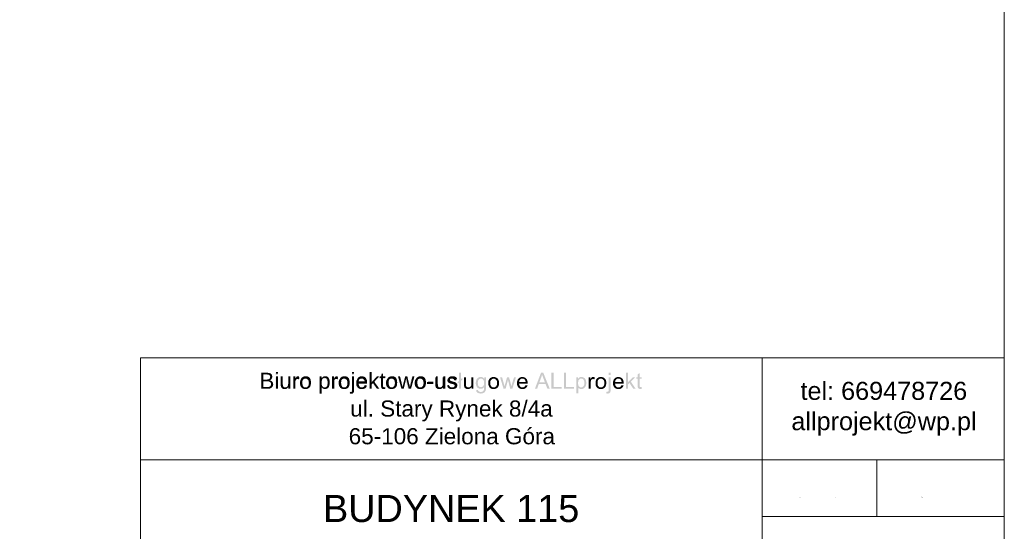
# Model space of a CAD drawing. Header units: millimetres. Extents: x 116 to 15750, y -6945 to 9999.
# Tile 20 of 150: x 6947 to 8114, y -6270 to -5664. Entities that reach past the tile are written whole.
import ezdxf

# ---------------------------------------------------------------- set-up
doc = ezdxf.new("R2010")
doc.units = ezdxf.units.MM
doc.layers.get('0').update_dxf_attribs({"color": 252})
doc.styles.get("Standard").update_dxf_attribs({"font": 'simplex.shx'})

msp = doc.modelspace()

# ---------------------------------------------------------------- hatches: boundary and pattern name
h = msp.add_hatch(color=7)
h.paths.add_polyline_path([(7233, -6101), (7233, -6082), (7240.1, -6082), (7242, -6082.2), (7243.6, -6082.6), (7244.7, -6083.3), (7245.6, -6084.4), (7246.2, -6085.6), (7246.4, -6086.9), (7246.2, -6088.1), (7245.7, -6089.2), (7244.9, -6090.1), (7243.7, -6090.9), (7245.2, -6091.6), (7246.4, -6092.6), (7247.1, -6094), (7247.3, -6095.5), (7247.2, -6096.8), (7246.7, -6098), (7246.1, -6099), (7245.3, -6099.8), (7244.4, -6100.3), (7243.3, -6100.7), (7241.9, -6100.9), (7240.2, -6101)])
h.paths.add_polyline_path([(7235.5, -6090), (7239.6, -6090), (7241, -6089.9), (7242, -6089.8), (7242.8, -6089.4), (7243.4, -6088.8), (7243.8, -6088.1), (7243.9, -6087.2), (7243.8, -6086.3), (7243.4, -6085.5), (7242.9, -6084.9), (7242.1, -6084.5), (7241, -6084.3), (7239.3, -6084.3), (7235.5, -6084.3)])
h.paths.add_polyline_path([(7235.5, -6098.8), (7240.2, -6098.8), (7241.2, -6098.7), (7241.9, -6098.7), (7243.4, -6098.2), (7244.3, -6097.1), (7244.6, -6096.4), (7244.7, -6095.5), (7244.6, -6094.5), (7244.1, -6093.7), (7243.5, -6093), (7242.6, -6092.6), (7241.5, -6092.3), (7239.9, -6092.2), (7235.5, -6092.2)])
h = msp.add_hatch(color=7)
h.paths.add_polyline_path([(7250.5, -6084.7), (7250.5, -6082), (7252.8, -6082), (7252.8, -6084.7)])
h.paths.add_polyline_path([(7250.5, -6101), (7250.5, -6087.3), (7252.8, -6087.3), (7252.8, -6101)])
h = msp.add_hatch(color=7)
h.paths.add_polyline_path([(7340.7, -6084.7), (7340.7, -6082), (7343, -6082), (7343, -6084.7)])
h.paths.add_polyline_path([(7337.7, -6106.3), (7338.1, -6104.4), (7339.2, -6104.5), (7339.9, -6104.4), (7340.3, -6104.1), (7340.6, -6103.2), (7340.7, -6101.7), (7340.7, -6087.3), (7343, -6087.3), (7343, -6101.8), (7342.9, -6102.9), (7342.8, -6103.9), (7342.6, -6104.7), (7342.3, -6105.3), (7341.8, -6105.9), (7341.2, -6106.3), (7340.4, -6106.5), (7339.5, -6106.6)])
h = msp.add_hatch(color=7)
h.dxf.hatch_style = 2
h.paths.add_polyline_path([(7361.4, -6101), (7361.4, -6082), (7363.7, -6082), (7363.7, -6092.8), (7369.2, -6087.3), (7372.3, -6087.3), (7367, -6092.4), (7372.8, -6101), (7369.9, -6101), (7365.4, -6094), (7363.7, -6095.6), (7363.7, -6101)])
h = msp.add_hatch(color=7)
h.dxf.hatch_style = 2
h.paths.add_polyline_path([(7379.8, -6098.9), (7380.1, -6101), (7378.3, -6101.2), (7377.2, -6101.1), (7376.4, -6100.8), (7375.8, -6100.3), (7375.4, -6099.7), (7375.2, -6098.7), (7375.1, -6097), (7375.1, -6089.1), (7373.4, -6089.1), (7373.4, -6087.3), (7375.1, -6087.3), (7375.1, -6083.8), (7377.4, -6082.4), (7377.4, -6087.3), (7379.8, -6087.3), (7379.8, -6089.1), (7377.4, -6089.1), (7377.4, -6097.1), (7377.4, -6097.9), (7377.5, -6098.4), (7377.9, -6098.8), (7378.7, -6099)])
h = msp.add_hatch(color=7)
h.dxf.hatch_style = 2
h.paths.add_polyline_path([(7467.8, -6093.6), (7466.1, -6095), (7466.1, -6093), (7467.8, -6091.5), (7467.8, -6082), (7470.1, -6082), (7470.1, -6089.6), (7471.8, -6088.1), (7471.8, -6090.1), (7470.1, -6091.6), (7470.1, -6101), (7467.8, -6101)])
h = msp.add_hatch(color=7)
h.paths.add_polyline_path([(7557.7, -6101), (7565, -6082), (7567.7, -6082), (7575.4, -6101), (7572.6, -6101), (7570.4, -6095.3), (7562.4, -6095.3), (7560.3, -6101)])
h.paths.add_polyline_path([(7563.1, -6093.2), (7569.6, -6093.2), (7567.6, -6088), (7566.8, -6085.8), (7566.3, -6084), (7565.2, -6087.6)])
h = msp.add_hatch(color=7)
h.dxf.hatch_style = 2
h.paths.add_polyline_path([(7577.4, -6101), (7577.4, -6082), (7579.9, -6082), (7579.9, -6098.8), (7589.3, -6098.8), (7589.3, -6101)])
h = msp.add_hatch(color=7)
h.dxf.hatch_style = 2
h.paths.add_polyline_path([(7592.2, -6101), (7592.2, -6082), (7594.7, -6082), (7594.7, -6098.8), (7604, -6098.8), (7604, -6101)])
h = msp.add_hatch(color=7)
h.paths.add_polyline_path([(7645.2, -6084.7), (7645.2, -6082), (7647.5, -6082), (7647.5, -6084.7)])
h.paths.add_polyline_path([(7642.2, -6106.3), (7642.7, -6104.4), (7643.8, -6104.5), (7644.4, -6104.4), (7644.8, -6104.1), (7645.1, -6103.2), (7645.2, -6101.7), (7645.2, -6087.3), (7647.5, -6087.3), (7647.5, -6101.8), (7647.5, -6102.9), (7647.4, -6103.9), (7647.2, -6104.7), (7646.9, -6105.3), (7646.4, -6105.9), (7645.7, -6106.3), (7645, -6106.5), (7644.1, -6106.6)])
h = msp.add_hatch(color=7)
h.dxf.hatch_style = 2
h.paths.add_polyline_path([(7665.9, -6101), (7665.9, -6082), (7668.3, -6082), (7668.3, -6092.8), (7673.8, -6087.3), (7676.8, -6087.3), (7671.5, -6092.4), (7677.3, -6101), (7674.4, -6101), (7669.9, -6094), (7668.3, -6095.6), (7668.3, -6101)])
h = msp.add_hatch(color=7)
h.dxf.hatch_style = 2
h.paths.add_polyline_path([(7684.3, -6098.9), (7684.6, -6101), (7682.9, -6101.2), (7681.7, -6101.1), (7680.9, -6100.8), (7680.3, -6100.3), (7679.9, -6099.7), (7679.7, -6098.7), (7679.6, -6097), (7679.6, -6089.1), (7677.9, -6089.1), (7677.9, -6087.3), (7679.6, -6087.3), (7679.6, -6083.8), (7682, -6082.4), (7682, -6087.3), (7684.3, -6087.3), (7684.3, -6089.1), (7682, -6089.1), (7682, -6097.1), (7682, -6097.9), (7682.1, -6098.4), (7682.5, -6098.8), (7683.3, -6099)])
h = msp.add_hatch(color=7)
h.dxf.hatch_style = 2
h.paths.add_polyline_path([(7265.4, -6101), (7265.4, -6099), (7264.5, -6100), (7263.5, -6100.7), (7262.4, -6101.2), (7261.1, -6101.3), (7259.9, -6101.2), (7258.8, -6100.9), (7257.9, -6100.3), (7257.2, -6099.7), (7256.8, -6098.9), (7256.5, -6098), (7256.4, -6097.1), (7256.4, -6095.8), (7256.4, -6087.3), (7258.7, -6087.3), (7258.7, -6094.9), (7258.7, -6096.4), (7258.8, -6097.3), (7259.2, -6098.2), (7259.8, -6098.8), (7260.6, -6099.2), (7261.5, -6099.3), (7262.5, -6099.2), (7263.5, -6098.8), (7264.3, -6098.1), (7264.8, -6097.3), (7265.1, -6096.2), (7265.2, -6094.6), (7265.2, -6087.3), (7267.5, -6087.3), (7267.5, -6101)])
h = msp.add_hatch(color=7)
h.dxf.hatch_style = 2
h.paths.add_polyline_path([(7271.2, -6101), (7271.2, -6087.3), (7273.3, -6087.3), (7273.3, -6089.3), (7274, -6088.1), (7274.8, -6087.4), (7275.5, -6087.1), (7276.2, -6086.9), (7277.4, -6087.1), (7278.6, -6087.7), (7277.8, -6089.9), (7277, -6089.5), (7276.1, -6089.4), (7275.4, -6089.5), (7274.8, -6089.8), (7274.2, -6090.4), (7273.9, -6091.1), (7273.6, -6092.4), (7273.5, -6093.8), (7273.5, -6101)])
h = msp.add_hatch(color=7)
h.paths.add_polyline_path([(7279.2, -6094.1), (7279.3, -6092.3), (7279.7, -6090.8), (7280.4, -6089.5), (7281.3, -6088.5), (7282.2, -6087.8), (7283.3, -6087.3), (7284.4, -6087), (7285.6, -6086.9), (7287, -6087.1), (7288.2, -6087.4), (7289.3, -6088), (7290.3, -6088.8), (7291.1, -6089.8), (7291.6, -6091), (7292, -6092.4), (7292.1, -6093.9), (7291.9, -6096.3), (7291.3, -6098.1), (7290.3, -6099.5), (7289, -6100.5), (7287.4, -6101.1), (7285.6, -6101.3), (7284.3, -6101.2), (7283, -6100.9), (7281.9, -6100.3), (7281, -6099.5), (7280.2, -6098.4), (7279.6, -6097.2), (7279.3, -6095.8)])
h.paths.add_polyline_path([(7281.6, -6094.1), (7281.7, -6095.4), (7281.9, -6096.4), (7282.2, -6097.4), (7282.7, -6098.1), (7284, -6099.1), (7285.6, -6099.4), (7287.2, -6099.1), (7288.5, -6098.1), (7289, -6097.3), (7289.4, -6096.4), (7289.6, -6095.3), (7289.7, -6094.1), (7289.6, -6092.9), (7289.4, -6091.8), (7289, -6090.9), (7288.5, -6090.2), (7287.2, -6089.2), (7285.6, -6088.9), (7284, -6089.2), (7282.7, -6090.2), (7282.2, -6090.9), (7281.9, -6091.8), (7281.7, -6092.9)])
h = msp.add_hatch(color=7)
h.paths.add_polyline_path([(7302.2, -6106.3), (7302.2, -6087.3), (7304.4, -6087.3), (7304.4, -6089), (7305.2, -6088.1), (7306.1, -6087.5), (7307.1, -6087.1), (7308.4, -6086.9), (7310, -6087.2), (7311.5, -6087.9), (7312.6, -6088.9), (7313.5, -6090.4), (7314, -6092.1), (7314.2, -6094), (7314, -6096), (7313.4, -6097.8), (7312.5, -6099.3), (7311.2, -6100.4), (7309.7, -6101.1), (7308.2, -6101.3), (7307.1, -6101.2), (7306.1, -6100.8), (7305.2, -6100.3), (7304.6, -6099.6), (7304.6, -6106.3)])
h.paths.add_polyline_path([(7304.3, -6094.2), (7304.4, -6095.5), (7304.6, -6096.5), (7305, -6097.4), (7305.4, -6098.1), (7306.6, -6099.1), (7308, -6099.4), (7309.5, -6099.1), (7310.7, -6098.1), (7311.2, -6097.3), (7311.5, -6096.4), (7311.7, -6095.3), (7311.8, -6094), (7311.7, -6092.8), (7311.5, -6091.7), (7311.2, -6090.8), (7310.7, -6090.1), (7309.5, -6089.1), (7308.1, -6088.8), (7306.7, -6089.1), (7305.5, -6090.2), (7305, -6090.9), (7304.6, -6091.9), (7304.4, -6093)])
h = msp.add_hatch(color=7)
h.dxf.hatch_style = 2
h.paths.add_polyline_path([(7317, -6101), (7317, -6087.3), (7319.1, -6087.3), (7319.1, -6089.3), (7319.9, -6088.1), (7320.6, -6087.4), (7321.3, -6087.1), (7322.1, -6086.9), (7323.3, -6087.1), (7324.5, -6087.7), (7323.7, -6089.9), (7322.8, -6089.5), (7322, -6089.4), (7321.2, -6089.5), (7320.6, -6089.8), (7320.1, -6090.4), (7319.7, -6091.1), (7319.4, -6092.4), (7319.3, -6093.8), (7319.3, -6101)])
h = msp.add_hatch(color=7)
h.paths.add_polyline_path([(7325, -6094.1), (7325.1, -6092.3), (7325.5, -6090.8), (7326.2, -6089.5), (7327.1, -6088.5), (7328.1, -6087.8), (7329.1, -6087.3), (7330.2, -6087), (7331.5, -6086.9), (7332.8, -6087.1), (7334, -6087.4), (7335.1, -6088), (7336.1, -6088.8), (7336.9, -6089.8), (7337.5, -6091), (7337.8, -6092.4), (7337.9, -6093.9), (7337.7, -6096.3), (7337.1, -6098.1), (7336.1, -6099.5), (7334.8, -6100.5), (7333.2, -6101.1), (7331.5, -6101.3), (7330.1, -6101.2), (7328.9, -6100.9), (7327.8, -6100.3), (7326.8, -6099.5), (7326, -6098.4), (7325.5, -6097.2), (7325.1, -6095.8)])
h.paths.add_polyline_path([(7327.4, -6094.1), (7327.5, -6095.4), (7327.7, -6096.4), (7328.1, -6097.4), (7328.6, -6098.1), (7329.9, -6099.1), (7331.5, -6099.4), (7333.1, -6099.1), (7334.4, -6098.1), (7334.9, -6097.3), (7335.2, -6096.4), (7335.4, -6095.3), (7335.5, -6094.1), (7335.4, -6092.9), (7335.2, -6091.8), (7334.9, -6090.9), (7334.3, -6090.2), (7333, -6089.2), (7331.5, -6088.9), (7329.9, -6089.2), (7328.6, -6090.2), (7328.1, -6090.9), (7327.7, -6091.8), (7327.5, -6092.9)])
h = msp.add_hatch(color=7)
h.paths.add_polyline_path([(7356, -6096.6), (7358.4, -6096.9), (7357.6, -6098.8), (7356.3, -6100.2), (7354.5, -6101), (7352.4, -6101.3), (7350.9, -6101.2), (7349.6, -6100.9), (7348.5, -6100.3), (7347.6, -6099.5), (7346.8, -6098.4), (7346.2, -6097.2), (7345.9, -6095.8), (7345.8, -6094.2), (7345.9, -6092.6), (7346.2, -6091.2), (7346.8, -6089.9), (7347.6, -6088.9), (7348.5, -6088), (7349.6, -6087.4), (7350.9, -6087.1), (7352.2, -6086.9), (7353.5, -6087.1), (7354.7, -6087.4), (7355.8, -6088), (7356.7, -6088.8), (7357.5, -6089.9), (7358, -6091.1), (7358.4, -6092.5), (7358.5, -6094.1), (7358.5, -6094.7), (7348.2, -6094.7), (7348.6, -6096.7), (7349.5, -6098.2), (7350.8, -6099.1), (7352.4, -6099.4), (7353.6, -6099.2), (7354.6, -6098.7), (7355.4, -6097.9)])
h.paths.add_polyline_path([(7348.3, -6092.8), (7356, -6092.8), (7355.7, -6091.3), (7355.1, -6090.2), (7353.9, -6089.2), (7352.3, -6088.9), (7350.8, -6089.1), (7349.6, -6089.9), (7348.7, -6091.2)])
h = msp.add_hatch(color=7)
h.paths.add_polyline_path([(7381.2, -6094.1), (7381.3, -6092.3), (7381.7, -6090.8), (7382.4, -6089.5), (7383.3, -6088.5), (7384.3, -6087.8), (7385.3, -6087.3), (7386.4, -6087), (7387.6, -6086.9), (7389, -6087.1), (7390.2, -6087.4), (7391.3, -6088), (7392.3, -6088.8), (7393.1, -6089.8), (7393.6, -6091), (7394, -6092.4), (7394.1, -6093.9), (7393.9, -6096.3), (7393.3, -6098.1), (7392.3, -6099.5), (7391, -6100.5), (7389.4, -6101.1), (7387.6, -6101.3), (7386.3, -6101.2), (7385, -6100.9), (7383.9, -6100.3), (7383, -6099.5), (7382.2, -6098.4), (7381.6, -6097.2), (7381.3, -6095.8)])
h.paths.add_polyline_path([(7383.6, -6094.1), (7383.7, -6095.4), (7383.9, -6096.4), (7384.2, -6097.4), (7384.7, -6098.1), (7386, -6099.1), (7387.6, -6099.4), (7389.2, -6099.1), (7390.5, -6098.1), (7391, -6097.3), (7391.4, -6096.4), (7391.6, -6095.3), (7391.7, -6094.1), (7391.6, -6092.9), (7391.4, -6091.8), (7391, -6090.9), (7390.5, -6090.2), (7389.2, -6089.2), (7387.6, -6088.9), (7386, -6089.2), (7384.7, -6090.2), (7384.2, -6090.9), (7383.9, -6091.8), (7383.7, -6092.9)])
h = msp.add_hatch(color=7)
h.dxf.hatch_style = 2
h.paths.add_polyline_path([(7399.4, -6101), (7395.2, -6087.3), (7397.6, -6087.3), (7399.8, -6095.2), (7400.6, -6098.1), (7400.7, -6097.9), (7400.8, -6097.3), (7401, -6096.5), (7401.3, -6095.3), (7403.5, -6087.3), (7405.9, -6087.3), (7408, -6095.2), (7408.6, -6097.9), (7409.4, -6095.2), (7411.8, -6087.3), (7414.1, -6087.3), (7409.8, -6101), (7407.3, -6101), (7405.1, -6092.8), (7404.6, -6090.4), (7401.8, -6101)])
h = msp.add_hatch(color=7)
h.paths.add_polyline_path([(7415.2, -6094.1), (7415.3, -6092.3), (7415.7, -6090.8), (7416.4, -6089.5), (7417.3, -6088.5), (7418.2, -6087.8), (7419.3, -6087.3), (7420.4, -6087), (7421.6, -6086.9), (7423, -6087.1), (7424.2, -6087.4), (7425.3, -6088), (7426.3, -6088.8), (7427.1, -6089.8), (7427.6, -6091), (7428, -6092.4), (7428.1, -6093.9), (7427.9, -6096.3), (7427.3, -6098.1), (7426.3, -6099.5), (7425, -6100.5), (7423.4, -6101.1), (7421.6, -6101.3), (7420.3, -6101.2), (7419, -6100.9), (7417.9, -6100.3), (7417, -6099.5), (7416.2, -6098.4), (7415.6, -6097.2), (7415.3, -6095.8)])
h.paths.add_polyline_path([(7417.6, -6094.1), (7417.7, -6095.4), (7417.9, -6096.4), (7418.2, -6097.4), (7418.7, -6098.1), (7420, -6099.1), (7421.6, -6099.4), (7423.2, -6099.1), (7424.5, -6098.1), (7425, -6097.3), (7425.4, -6096.4), (7425.6, -6095.3), (7425.7, -6094.1), (7425.6, -6092.9), (7425.4, -6091.8), (7425, -6090.9), (7424.5, -6090.2), (7423.2, -6089.2), (7421.6, -6088.9), (7420, -6089.2), (7418.7, -6090.2), (7418.2, -6090.9), (7417.9, -6091.8), (7417.7, -6092.9)])
h = msp.add_hatch(color=7)
h.dxf.hatch_style = 2
h.paths.add_polyline_path([(7429.9, -6095.3), (7429.9, -6093), (7437.1, -6093), (7437.1, -6095.3)])
h = msp.add_hatch(color=7)
h.dxf.hatch_style = 2
h.paths.add_polyline_path([(7448.7, -6101), (7448.7, -6099), (7447.8, -6100), (7446.8, -6100.7), (7445.7, -6101.2), (7444.4, -6101.3), (7443.2, -6101.2), (7442.1, -6100.9), (7441.2, -6100.3), (7440.5, -6099.7), (7440.1, -6098.9), (7439.8, -6098), (7439.7, -6097.1), (7439.7, -6095.8), (7439.7, -6087.3), (7442, -6087.3), (7442, -6094.9), (7442, -6096.4), (7442.1, -6097.3), (7442.5, -6098.2), (7443.1, -6098.8), (7443.9, -6099.2), (7444.8, -6099.3), (7445.8, -6099.2), (7446.8, -6098.8), (7447.6, -6098.1), (7448.1, -6097.3), (7448.4, -6096.2), (7448.5, -6094.6), (7448.5, -6087.3), (7450.8, -6087.3), (7450.8, -6101)])
h = msp.add_hatch(color=7)
h.dxf.hatch_style = 2
h.paths.add_polyline_path([(7453.6, -6096.9), (7455.9, -6096.5), (7456.2, -6097.8), (7456.9, -6098.7), (7458, -6099.2), (7459.4, -6099.4), (7460.8, -6099.2), (7461.8, -6098.8), (7462.4, -6098), (7462.6, -6097.2), (7462.4, -6096.5), (7461.9, -6096), (7461.1, -6095.6), (7459.5, -6095.2), (7457.3, -6094.6), (7456, -6094.1), (7455.1, -6093.5), (7454.5, -6092.8), (7454.1, -6091.9), (7453.9, -6090.9), (7454.1, -6090), (7454.4, -6089.2), (7454.9, -6088.5), (7455.5, -6087.9), (7456.2, -6087.5), (7457, -6087.2), (7459, -6086.9), (7460.5, -6087.1), (7461.9, -6087.4), (7462.9, -6088), (7463.7, -6088.7), (7464.2, -6089.6), (7464.5, -6090.8), (7462.2, -6091.1), (7461.9, -6090.2), (7461.3, -6089.5), (7460.4, -6089), (7459.2, -6088.9), (7457.8, -6089), (7456.9, -6089.4), (7456.4, -6090), (7456.2, -6090.6), (7456.5, -6091.4), (7457.4, -6092.1), (7458.1, -6092.3), (7459.4, -6092.7), (7461.5, -6093.3), (7462.9, -6093.8), (7463.8, -6094.3), (7464.4, -6095), (7464.8, -6095.9), (7465, -6097), (7464.8, -6098.1), (7464.3, -6099.2), (7463.5, -6100.1), (7462.3, -6100.8), (7461, -6101.2), (7459.4, -6101.3), (7458.2, -6101.3), (7457.1, -6101), (7456.1, -6100.7), (7455.4, -6100.2), (7454.2, -6098.8)])
h = msp.add_hatch(color=7)
h.dxf.hatch_style = 2
h.paths.add_polyline_path([(7482.7, -6101), (7482.7, -6099), (7481.8, -6100), (7480.8, -6100.7), (7479.7, -6101.2), (7478.3, -6101.3), (7477.2, -6101.2), (7476.1, -6100.9), (7475.2, -6100.3), (7474.5, -6099.7), (7474.1, -6098.9), (7473.8, -6098), (7473.7, -6097.1), (7473.6, -6095.8), (7473.6, -6087.3), (7476, -6087.3), (7476, -6094.9), (7476, -6096.4), (7476.1, -6097.3), (7476.5, -6098.2), (7477.1, -6098.8), (7477.8, -6099.2), (7478.8, -6099.3), (7479.8, -6099.2), (7480.8, -6098.8), (7481.6, -6098.1), (7482.1, -6097.3), (7482.4, -6096.2), (7482.5, -6094.6), (7482.5, -6087.3), (7484.8, -6087.3), (7484.8, -6101)])
h = msp.add_hatch(color=7)
h.paths.add_polyline_path([(7488.1, -6102.2), (7490.3, -6102.5), (7490.6, -6103.4), (7491.1, -6104), (7492.1, -6104.5), (7493.5, -6104.7), (7494.9, -6104.5), (7496, -6104), (7496.7, -6103.2), (7497.2, -6102.2), (7497.3, -6101.1), (7497.3, -6099.2), (7496.5, -6100), (7495.6, -6100.6), (7494.6, -6100.9), (7493.5, -6101), (7492.2, -6100.9), (7491, -6100.5), (7490, -6099.9), (7489.1, -6099), (7488.5, -6097.9), (7488, -6096.7), (7487.7, -6095.4), (7487.6, -6094.1), (7487.8, -6092.2), (7488.3, -6090.4), (7489.2, -6088.9), (7490.4, -6087.9), (7491.8, -6087.2), (7493.6, -6086.9), (7494.7, -6087.1), (7495.8, -6087.4), (7496.7, -6088.1), (7497.6, -6088.9), (7497.6, -6087.3), (7499.7, -6087.3), (7499.7, -6099.1), (7499.7, -6100.6), (7499.6, -6101.9), (7499.3, -6102.9), (7499.1, -6103.7), (7498.2, -6104.9), (7497, -6105.8), (7495.4, -6106.4), (7493.5, -6106.6), (7491.3, -6106.3), (7489.5, -6105.5), (7488.9, -6104.9), (7488.4, -6104.1), (7488.1, -6103.2)])
h.paths.add_polyline_path([(7490, -6093.9), (7490.1, -6095.1), (7490.3, -6096.2), (7490.6, -6097.1), (7491.1, -6097.8), (7492.3, -6098.8), (7493.8, -6099.1), (7495.2, -6098.8), (7496.5, -6097.8), (7496.9, -6097.1), (7497.3, -6096.3), (7497.5, -6095.2), (7497.5, -6094), (7497.5, -6092.8), (7497.3, -6091.8), (7496.9, -6090.9), (7496.4, -6090.2), (7495.2, -6089.2), (7493.7, -6088.9), (7492.3, -6089.2), (7491.1, -6090.1), (7490.6, -6090.8), (7490.3, -6091.7), (7490.1, -6092.7)])
h = msp.add_hatch(color=7)
h.paths.add_polyline_path([(7502.4, -6094.1), (7502.5, -6092.3), (7502.9, -6090.8), (7503.6, -6089.5), (7504.5, -6088.5), (7505.5, -6087.8), (7506.5, -6087.3), (7507.6, -6087), (7508.9, -6086.9), (7510.2, -6087.1), (7511.4, -6087.4), (7512.5, -6088), (7513.5, -6088.8), (7514.3, -6089.8), (7514.8, -6091), (7515.2, -6092.4), (7515.3, -6093.9), (7515.1, -6096.3), (7514.5, -6098.1), (7513.5, -6099.5), (7512.2, -6100.5), (7510.6, -6101.1), (7508.9, -6101.3), (7507.5, -6101.2), (7506.2, -6100.9), (7505.1, -6100.3), (7504.2, -6099.5), (7503.4, -6098.4), (7502.9, -6097.2), (7502.5, -6095.8)])
h.paths.add_polyline_path([(7504.8, -6094.1), (7504.9, -6095.4), (7505.1, -6096.4), (7505.5, -6097.4), (7506, -6098.1), (7507.3, -6099.1), (7508.9, -6099.4), (7510.4, -6099.1), (7511.7, -6098.1), (7512.2, -6097.3), (7512.6, -6096.4), (7512.8, -6095.3), (7512.9, -6094.1), (7512.8, -6092.9), (7512.6, -6091.8), (7512.2, -6090.9), (7511.7, -6090.2), (7510.4, -6089.2), (7508.9, -6088.9), (7507.3, -6089.2), (7506, -6090.2), (7505.5, -6090.9), (7505.1, -6091.8), (7504.9, -6092.9)])
h = msp.add_hatch(color=7)
h.dxf.hatch_style = 2
h.paths.add_polyline_path([(7520.6, -6101), (7516.4, -6087.3), (7518.8, -6087.3), (7521, -6095.2), (7521.8, -6098.1), (7521.9, -6097.9), (7522, -6097.3), (7522.2, -6096.5), (7522.5, -6095.3), (7524.7, -6087.3), (7527.1, -6087.3), (7529.2, -6095.2), (7529.9, -6097.9), (7530.6, -6095.2), (7533, -6087.3), (7535.3, -6087.3), (7531, -6101), (7528.5, -6101), (7526.4, -6092.8), (7525.8, -6090.4), (7523, -6101)])
h = msp.add_hatch(color=7)
h.paths.add_polyline_path([(7546.7, -6096.6), (7549.1, -6096.9), (7548.3, -6098.8), (7547, -6100.2), (7545.2, -6101), (7543.1, -6101.3), (7541.6, -6101.2), (7540.3, -6100.9), (7539.2, -6100.3), (7538.3, -6099.5), (7537.5, -6098.4), (7536.9, -6097.2), (7536.6, -6095.8), (7536.5, -6094.2), (7536.6, -6092.6), (7536.9, -6091.2), (7537.5, -6089.9), (7538.3, -6088.9), (7539.2, -6088), (7540.3, -6087.4), (7541.6, -6087.1), (7542.9, -6086.9), (7544.2, -6087.1), (7545.4, -6087.4), (7546.5, -6088), (7547.4, -6088.8), (7548.2, -6089.9), (7548.7, -6091.1), (7549.1, -6092.5), (7549.2, -6094.1), (7549.2, -6094.7), (7538.9, -6094.7), (7539.3, -6096.7), (7540.2, -6098.2), (7541.5, -6099.1), (7543.1, -6099.4), (7544.2, -6099.2), (7545.3, -6098.7), (7546.1, -6097.9)])
h.paths.add_polyline_path([(7539, -6092.8), (7546.7, -6092.8), (7546.4, -6091.3), (7545.8, -6090.2), (7544.6, -6089.2), (7542.9, -6088.9), (7541.5, -6089.1), (7540.2, -6089.9), (7539.4, -6091.2)])
h = msp.add_hatch(color=7)
h.paths.add_polyline_path([(7606.8, -6106.3), (7606.8, -6087.3), (7608.9, -6087.3), (7608.9, -6089), (7609.7, -6088.1), (7610.6, -6087.5), (7611.6, -6087.1), (7612.9, -6086.9), (7614.5, -6087.2), (7616, -6087.9), (7617.2, -6088.9), (7618, -6090.4), (7618.5, -6092.1), (7618.7, -6094), (7618.5, -6096), (7618, -6097.8), (7617, -6099.3), (7615.8, -6100.4), (7614.3, -6101.1), (7612.7, -6101.3), (7611.6, -6101.2), (7610.6, -6100.8), (7609.8, -6100.3), (7609.1, -6099.6), (7609.1, -6106.3)])
h.paths.add_polyline_path([(7608.9, -6094.2), (7609, -6095.5), (7609.2, -6096.5), (7609.5, -6097.4), (7610, -6098.1), (7611.2, -6099.1), (7612.6, -6099.4), (7614, -6099.1), (7615.2, -6098.1), (7615.7, -6097.3), (7616.1, -6096.4), (7616.3, -6095.3), (7616.3, -6094), (7616.3, -6092.8), (7616.1, -6091.7), (7615.7, -6090.8), (7615.3, -6090.1), (7614.1, -6089.1), (7612.7, -6088.8), (7611.3, -6089.1), (7610, -6090.2), (7609.5, -6090.9), (7609.2, -6091.9), (7609, -6093)])
h = msp.add_hatch(color=7)
h.dxf.hatch_style = 2
h.paths.add_polyline_path([(7621.5, -6101), (7621.5, -6087.3), (7623.6, -6087.3), (7623.6, -6089.3), (7624.4, -6088.1), (7625.1, -6087.4), (7625.8, -6087.1), (7626.6, -6086.9), (7627.8, -6087.1), (7629, -6087.7), (7628.2, -6089.9), (7627.4, -6089.5), (7626.5, -6089.4), (7625.8, -6089.5), (7625.1, -6089.8), (7624.6, -6090.4), (7624.3, -6091.1), (7624, -6092.4), (7623.9, -6093.8), (7623.9, -6101)])
h = msp.add_hatch(color=7)
h.paths.add_polyline_path([(7629.6, -6094.1), (7629.7, -6092.3), (7630.1, -6090.8), (7630.7, -6089.5), (7631.7, -6088.5), (7632.6, -6087.8), (7633.6, -6087.3), (7634.8, -6087), (7636, -6086.9), (7637.4, -6087.1), (7638.6, -6087.4), (7639.7, -6088), (7640.6, -6088.8), (7641.4, -6089.8), (7642, -6091), (7642.3, -6092.4), (7642.4, -6093.9), (7642.2, -6096.3), (7641.6, -6098.1), (7640.7, -6099.5), (7639.3, -6100.5), (7637.7, -6101.1), (7636, -6101.3), (7634.6, -6101.2), (7633.4, -6100.9), (7632.3, -6100.3), (7631.3, -6099.5), (7630.6, -6098.4), (7630, -6097.2), (7629.7, -6095.8)])
h.paths.add_polyline_path([(7632, -6094.1), (7632, -6095.4), (7632.2, -6096.4), (7632.6, -6097.4), (7633.1, -6098.1), (7634.4, -6099.1), (7636, -6099.4), (7637.6, -6099.1), (7638.9, -6098.1), (7639.4, -6097.3), (7639.8, -6096.4), (7640, -6095.3), (7640, -6094.1), (7640, -6092.9), (7639.8, -6091.8), (7639.4, -6090.9), (7638.9, -6090.2), (7637.6, -6089.2), (7636, -6088.9), (7634.4, -6089.2), (7633.1, -6090.2), (7632.6, -6090.9), (7632.2, -6091.8), (7632, -6092.9)])
h = msp.add_hatch(color=7)
h.paths.add_polyline_path([(7660.5, -6096.6), (7662.9, -6096.9), (7662.1, -6098.8), (7660.8, -6100.2), (7659.1, -6101), (7656.9, -6101.3), (7655.5, -6101.2), (7654.2, -6100.9), (7653.1, -6100.3), (7652.1, -6099.5), (7651.3, -6098.4), (7650.8, -6097.2), (7650.4, -6095.8), (7650.3, -6094.2), (7650.4, -6092.6), (7650.8, -6091.2), (7651.3, -6089.9), (7652.1, -6088.9), (7653.1, -6088), (7654.2, -6087.4), (7655.4, -6087.1), (7656.8, -6086.9), (7658.1, -6087.1), (7659.3, -6087.4), (7660.3, -6088), (7661.3, -6088.8), (7662, -6089.9), (7662.6, -6091.1), (7662.9, -6092.5), (7663, -6094.1), (7663, -6094.7), (7652.8, -6094.7), (7653.1, -6096.7), (7654, -6098.2), (7655.3, -6099.1), (7656.9, -6099.4), (7658.1, -6099.2), (7659.1, -6098.7), (7659.9, -6097.9)])
h.paths.add_polyline_path([(7652.9, -6092.8), (7660.6, -6092.8), (7660.3, -6091.3), (7659.7, -6090.2), (7658.4, -6089.2), (7656.8, -6088.9), (7655.3, -6089.1), (7654.1, -6089.9), (7653.2, -6091.2)])

# ---------------------------------------------------------------- linework, layer by layer
at = {"color": 7, "lineweight": 0}
msp.add_lwpolyline([(4120.4, -6881.4), (8114.4, -6881.4), (8114.4, -4044.7), (4120.4, -4044.7)], close=True, dxfattribs=at)
for points in [[(7090.2, -6064.1), (8114.4, -6064.1)], [(7090.2, -6064.1), (7090.2, -6355)], [(7827.1, -6064.1), (7827.1, -6355)], [(8114.4, -6064.1), (8114.4, -6543.2)], [(7090.2, -6185), (8114.4, -6185)], [(7963.3, -6185), (7963.3, -6252.4)], [(7827.1, -6252.4), (8114.4, -6252.4)]]:
    msp.add_lwpolyline(points, dxfattribs=at)

# ---------------------------------------------------------------- texts
at = {"color": 7, "attachment_point": 1}
for s, insert, char_height in [('{\\fArial|b0|i0|c0;Biuro projektowo-us}', (7231, -6081.9), 19.094), ('{\\fArial|b0|i0|c0;tel: 669478726}', (7872.7, -6092.7), 21.387), ('{\\fArial|b0|i0|c0;ul. Stary Rynek 8/4a}', (7338.7, -6114.8), 19.094), ('{\\fArial|b0|i0|c0;allprojekt@wp.pl}', (7861.9, -6128.6), 21.387), ('{\\fArial|b0|i0|c0;65-106 Zielona Góra}', (7336.9, -6147.6), 19.094), ('{\\fArial|b0|i0|c0;BUDYNEK 115}', (7306.5, -6226.7), 32.081), ('{\\fT3romans.shxHorz3_387577N0|b0|i0|c0;SKALA}', (7871.2, -6229), 0.424), ('{\\fT3romans.shxHorz2_540747N0|b0|i0|c0;:}', (7914.1, -6228.8), 0.565), ('{\\fT3romans.shxHorz2_540683N0|b0|i0|c0;1:50}', (8016.5, -6228.8), 0.565)]:
    msp.add_mtext(s, dxfattribs=dict(at, insert=insert, char_height=char_height))

doc.saveas('drawing.dxf')
